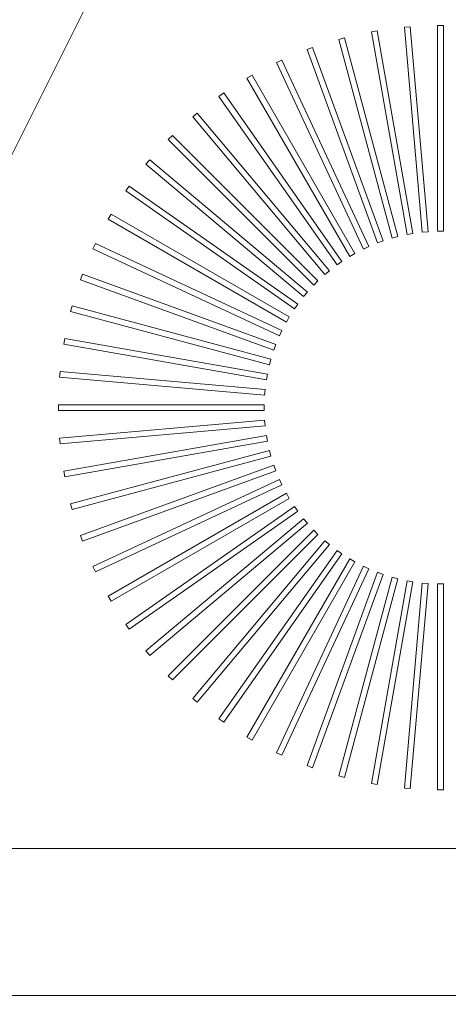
# Model space of a CAD drawing. Header units: millimetres. Extents: x -750 to 72845, y -24282 to 18874.
# Tile 138 of 154: x 70788 to 70934, y 14213 to 14549. Entities that reach past the tile are written whole.
import ezdxf

# ---------------------------------------------------------------- set-up
doc = ezdxf.new("R2010")
doc.units = ezdxf.units.MM
doc.header["$MEASUREMENT"] = 0
doc.layers.add('IRISH HOUSE_HYD AIRPORT_DRAINAGE LAYOUT 1$0$GREY SCALE', color=8, linetype='Continuous')
doc.layers.add('IRISH HOUSE_HYD AIRPORT_DRAINAGE LAYOUT 1$0$GREYSCALE', color=8, linetype='Continuous', lineweight=0)
doc.layers.add('M-MEP-ELPR-EQUIP', color=6, linetype='Continuous', lineweight=20)

# ---------------------------------------------------------------- blocks, each defined once
blk = doc.blocks.new('IRISH HOUSE_HYD AIRPORT_DRAINAGE LAYOUT 1$0$FLOOR PLAN')
at = {"layer": 'IRISH HOUSE_HYD AIRPORT_DRAINAGE LAYOUT 1$0$GREYSCALE', "color": 8, "lineweight": 0, "ltscale": 125}
blk.add_line((20176.39, 13284.48), (21172.83, 15278.36), dxfattribs=at)
at = {"layer": 'IRISH HOUSE_HYD AIRPORT_DRAINAGE LAYOUT 1$0$GREYSCALE', "color": 8, "lineweight": 0}
for p, q in [((20909.89, 14545.18), (20907.92, 14544.83)), ((20909.89, 14545.18, 902.48), (20907.92, 14544.83, 902.48)), ((20907.92, 14544.83), (20920.1, 14475.73)), ((20907.92, 14544.83, 902.48), (20920.1, 14475.73, 902.48)), ((20922.08, 14476.08), (20909.89, 14545.18)), ((20922.08, 14476.08, 902.48), (20909.89, 14545.18, 902.48)), ((20921.17, 14546.58), (20919.18, 14546.4)), ((20921.17, 14546.58, 902.48), (20919.18, 14546.4, 902.48)), ((20919.18, 14546.4), (20925.29, 14476.5)), ((20919.18, 14546.4, 902.48), (20925.29, 14476.5, 902.48)), ((20927.29, 14476.68), (20921.17, 14546.58)), ((20927.29, 14476.68, 902.48), (20921.17, 14546.58, 902.48)), ((20932.53, 14546.99), (20930.53, 14546.99)), ((20930.53, 14546.99), (20930.53, 14476.82)), ((20932.53, 14546.99, 902.48), (20930.53, 14546.99, 902.48)), ((20930.53, 14546.99, 902.48), (20930.53, 14476.82, 902.48)), ((20932.53, 14476.82), (20932.53, 14546.99)), ((20932.53, 14476.82, 902.48), (20932.53, 14546.99, 902.48)), ((20898.77, 14542.81), (20896.84, 14542.29)), ((20898.77, 14542.81, 902.48), (20896.84, 14542.29, 902.48)), ((20896.84, 14542.29), (20915, 14474.51)), ((20896.84, 14542.29, 902.48), (20915, 14474.51, 902.48)), ((20916.93, 14475.03), (20898.77, 14542.81)), ((20916.93, 14475.03, 902.48), (20898.77, 14542.81, 902.48)), ((20887.9, 14539.47), (20886.02, 14538.79)), ((20887.9, 14539.47, 902.48), (20886.02, 14538.79, 902.48)), ((20886.02, 14538.79), (20910.02, 14472.85)), ((20886.02, 14538.79, 902.48), (20910.02, 14472.85, 902.48)), ((20911.9, 14473.53), (20887.9, 14539.47)), ((20911.9, 14473.53, 902.48), (20887.9, 14539.47, 902.48)), ((20877.37, 14535.2), (20875.55, 14534.35)), ((20877.37, 14535.2, 902.48), (20875.55, 14534.35, 902.48)), ((20907.02, 14471.61), (20877.37, 14535.2)), ((20907.02, 14471.61, 902.48), (20877.37, 14535.2, 902.48)), ((20875.55, 14534.35), (20905.21, 14470.76)), ((20875.55, 14534.35, 902.48), (20905.21, 14470.76, 902.48)), ((20867.24, 14530.03), (20865.51, 14529.03)), ((20867.24, 14530.03, 902.48), (20865.51, 14529.03, 902.48)), ((20865.51, 14529.03), (20900.59, 14468.26)), ((20865.51, 14529.03, 902.48), (20900.59, 14468.26, 902.48)), ((20902.33, 14469.26), (20867.24, 14530.03)), ((20902.33, 14469.26, 902.48), (20867.24, 14530.03, 902.48)), ((20857.61, 14523.99), (20855.97, 14522.84)), ((20857.61, 14523.99, 902.48), (20855.97, 14522.84, 902.48)), ((20855.97, 14522.84), (20896.21, 14465.37)), ((20855.97, 14522.84, 902.48), (20896.21, 14465.37, 902.48)), ((20897.86, 14466.52), (20857.61, 14523.99)), ((20897.86, 14466.52, 902.48), (20857.61, 14523.99, 902.48)), ((20848.54, 14517.14), (20847, 14515.85)), ((20848.54, 14517.14, 902.48), (20847, 14515.85, 902.48)), ((20847, 14515.85), (20892.1, 14462.1)), ((20847, 14515.85, 902.48), (20892.1, 14462.1, 902.48)), ((20893.64, 14463.39), (20848.54, 14517.14)), ((20893.64, 14463.39, 902.48), (20848.54, 14517.14, 902.48)), ((20840.09, 14509.53), (20838.68, 14508.11)), ((20840.09, 14509.53, 902.48), (20838.68, 14508.11, 902.48)), ((20838.68, 14508.11), (20888.29, 14458.49)), ((20838.68, 14508.11, 902.48), (20888.29, 14458.49, 902.48)), ((20889.71, 14459.91), (20840.09, 14509.53)), ((20889.71, 14459.91, 902.48), (20840.09, 14509.53, 902.48)), ((20832.35, 14501.2), (20831.06, 14499.67)), ((20832.35, 14501.2, 902.48), (20831.06, 14499.67, 902.48)), ((20886.1, 14456.1), (20832.35, 14501.2)), ((20886.1, 14456.1, 902.48), (20832.35, 14501.2, 902.48)), ((20831.06, 14499.67), (20884.81, 14454.56)), ((20831.06, 14499.67, 902.48), (20884.81, 14454.56, 902.48)), ((20825.36, 14492.24), (20824.21, 14490.6)), ((20825.36, 14492.24, 902.48), (20824.21, 14490.6, 902.48)), ((20882.84, 14451.99), (20825.36, 14492.24)), ((20882.84, 14451.99, 902.48), (20825.36, 14492.24, 902.48)), ((20824.21, 14490.6), (20881.69, 14450.35)), ((20824.21, 14490.6, 902.48), (20881.69, 14450.35, 902.48)), ((20819.18, 14482.7), (20818.18, 14480.96)), ((20819.18, 14482.7, 902.48), (20818.18, 14480.96, 902.48)), ((20818.18, 14480.96), (20878.94, 14445.88)), ((20818.18, 14480.96, 902.48), (20878.94, 14445.88, 902.48)), ((20879.95, 14447.61), (20819.18, 14482.7)), ((20879.95, 14447.61, 902.48), (20819.18, 14482.7, 902.48)), ((20915, 14474.51), (20916.93, 14475.03)), ((20915, 14474.51, 902.48), (20916.93, 14475.03, 902.48)), ((20920.1, 14475.73), (20922.08, 14476.08)), ((20920.1, 14475.73, 902.48), (20922.08, 14476.08, 902.48)), ((20925.29, 14476.5), (20927.29, 14476.68)), ((20925.29, 14476.5, 902.48), (20927.29, 14476.68, 902.48)), ((20930.53, 14476.82), (20932.53, 14476.82)), ((20930.53, 14476.82, 902.48), (20932.53, 14476.82, 902.48)), ((20813.85, 14472.65), (20813, 14470.84)), ((20813.85, 14472.65, 902.48), (20813, 14470.84, 902.48)), ((20877.45, 14443), (20813.85, 14472.65)), ((20877.45, 14443, 902.48), (20813.85, 14472.65, 902.48)), ((20905.21, 14470.76), (20907.02, 14471.61)), ((20905.21, 14470.76, 902.48), (20907.02, 14471.61, 902.48)), ((20910.02, 14472.85), (20911.9, 14473.53)), ((20910.02, 14472.85, 902.48), (20911.9, 14473.53, 902.48)), ((20813, 14470.84), (20876.6, 14441.18)), ((20813, 14470.84, 902.48), (20876.6, 14441.18, 902.48)), ((20900.59, 14468.26), (20902.33, 14469.26)), ((20900.59, 14468.26, 902.48), (20902.33, 14469.26, 902.48)), ((20896.21, 14465.37), (20897.86, 14466.52)), ((20896.21, 14465.37, 902.48), (20897.86, 14466.52, 902.48)), ((20809.42, 14462.18), (20808.73, 14460.3)), ((20809.42, 14462.18, 902.48), (20808.73, 14460.3, 902.48)), ((20875.36, 14438.18), (20809.42, 14462.18)), ((20875.36, 14438.18, 902.48), (20809.42, 14462.18, 902.48)), ((20892.1, 14462.1), (20893.64, 14463.39)), ((20892.1, 14462.1, 902.48), (20893.64, 14463.39, 902.48)), ((20808.73, 14460.3), (20874.67, 14436.3)), ((20808.73, 14460.3, 902.48), (20874.67, 14436.3, 902.48)), ((20888.29, 14458.49), (20889.71, 14459.91)), ((20888.29, 14458.49, 902.48), (20889.71, 14459.91, 902.48)), ((20884.81, 14454.56), (20886.1, 14456.1)), ((20884.81, 14454.56, 902.48), (20886.1, 14456.1, 902.48)), ((20805.92, 14451.37), (20805.4, 14449.43)), ((20805.92, 14451.37, 902.48), (20805.4, 14449.43, 902.48)), ((20873.7, 14433.21), (20805.92, 14451.37)), ((20873.7, 14433.21, 902.48), (20805.92, 14451.37, 902.48)), ((20881.69, 14450.35), (20882.84, 14451.99)), ((20881.69, 14450.35, 902.48), (20882.84, 14451.99, 902.48)), ((20805.4, 14449.43), (20873.18, 14431.27)), ((20805.4, 14449.43, 902.48), (20873.18, 14431.27, 902.48)), ((20878.94, 14445.88), (20879.95, 14447.61)), ((20878.94, 14445.88, 902.48), (20879.95, 14447.61, 902.48)), ((20876.6, 14441.18), (20877.45, 14443)), ((20876.6, 14441.18, 902.48), (20877.45, 14443, 902.48)), ((20803.37, 14440.29), (20803.02, 14438.31)), ((20803.37, 14440.29, 902.48), (20803.02, 14438.31, 902.48)), ((20803.02, 14438.31), (20872.13, 14426.13)), ((20803.02, 14438.31, 902.48), (20872.13, 14426.13, 902.48)), ((20872.47, 14428.1), (20803.37, 14440.29)), ((20872.47, 14428.1, 902.48), (20803.37, 14440.29, 902.48)), ((20874.67, 14436.3), (20875.36, 14438.18)), ((20874.67, 14436.3, 902.48), (20875.36, 14438.18, 902.48)), ((20873.18, 14431.27), (20873.7, 14433.21)), ((20873.18, 14431.27, 902.48), (20873.7, 14433.21, 902.48)), ((20801.8, 14429.03), (20801.63, 14427.03)), ((20801.8, 14429.03, 902.48), (20801.63, 14427.03, 902.48)), ((20871.7, 14422.91), (20801.8, 14429.03)), ((20871.7, 14422.91, 902.48), (20801.8, 14429.03, 902.48)), ((20872.13, 14426.13), (20872.47, 14428.1)), ((20872.13, 14426.13, 902.48), (20872.47, 14428.1, 902.48)), ((20801.63, 14427.03), (20871.53, 14420.92)), ((20801.63, 14427.03, 902.48), (20871.53, 14420.92, 902.48)), ((20871.53, 14420.92), (20871.7, 14422.91)), ((20871.53, 14420.92, 902.48), (20871.7, 14422.91, 902.48)), ((20801.22, 14417.67), (20801.22, 14415.67)), ((20871.39, 14417.67), (20801.22, 14417.67)), ((20801.22, 14417.67, 902.48), (20801.22, 14415.67, 902.48)), ((20871.39, 14417.67, 902.48), (20801.22, 14417.67, 902.48)), ((20871.39, 14415.67), (20871.39, 14417.67)), ((20871.39, 14415.67, 902.48), (20871.39, 14417.67, 902.48)), ((20801.22, 14415.67), (20871.39, 14415.67)), ((20801.22, 14415.67, 902.48), (20871.39, 14415.67, 902.48)), ((20871.53, 14412.43), (20801.63, 14406.31)), ((20871.53, 14412.43, 902.48), (20801.63, 14406.31, 902.48)), ((20801.8, 14404.32), (20871.7, 14410.43)), ((20801.8, 14404.32, 902.48), (20871.7, 14410.43, 902.48)), ((20871.7, 14410.43), (20871.53, 14412.43)), ((20871.7, 14410.43, 902.48), (20871.53, 14412.43, 902.48)), ((20872.13, 14407.22), (20803.02, 14395.03)), ((20872.13, 14407.22, 902.48), (20803.02, 14395.03, 902.48)), ((20872.47, 14405.24), (20872.13, 14407.22)), ((20872.47, 14405.24, 902.48), (20872.13, 14407.22, 902.48)), ((20801.63, 14406.31), (20801.8, 14404.32)), ((20801.63, 14406.31, 902.48), (20801.8, 14404.32, 902.48)), ((20803.37, 14393.06), (20872.47, 14405.24)), ((20803.37, 14393.06, 902.48), (20872.47, 14405.24, 902.48)), ((20873.18, 14402.07), (20805.4, 14383.91)), ((20873.18, 14402.07, 902.48), (20805.4, 14383.91, 902.48)), ((20873.7, 14400.14), (20873.18, 14402.07)), ((20873.7, 14400.14, 902.48), (20873.18, 14402.07, 902.48)), ((20805.92, 14381.98), (20873.7, 14400.14)), ((20805.92, 14381.98, 902.48), (20873.7, 14400.14, 902.48)), ((20874.67, 14397.04), (20808.73, 14373.04)), ((20874.67, 14397.04, 902.48), (20808.73, 14373.04, 902.48)), ((20875.36, 14395.16), (20874.67, 14397.04)), ((20875.36, 14395.16, 902.48), (20874.67, 14397.04, 902.48)), ((20803.02, 14395.03), (20803.37, 14393.06)), ((20803.02, 14395.03, 902.48), (20803.37, 14393.06, 902.48)), ((20809.42, 14371.16), (20875.36, 14395.16)), ((20809.42, 14371.16, 902.48), (20875.36, 14395.16, 902.48)), ((20876.6, 14392.16), (20813, 14362.51)), ((20876.6, 14392.16, 902.48), (20813, 14362.51, 902.48)), ((20813.85, 14360.69), (20877.45, 14390.35)), ((20813.85, 14360.69, 902.48), (20877.45, 14390.35, 902.48)), ((20877.45, 14390.35), (20876.6, 14392.16)), ((20877.45, 14390.35, 902.48), (20876.6, 14392.16, 902.48)), ((20878.94, 14387.47), (20818.18, 14352.38)), ((20878.94, 14387.47, 902.48), (20818.18, 14352.38, 902.48)), ((20879.95, 14385.73), (20878.94, 14387.47)), ((20879.95, 14385.73, 902.48), (20878.94, 14387.47, 902.48)), ((20805.4, 14383.91), (20805.92, 14381.98)), ((20805.4, 14383.91, 902.48), (20805.92, 14381.98, 902.48)), ((20819.18, 14350.65), (20879.95, 14385.73)), ((20819.18, 14350.65, 902.48), (20879.95, 14385.73, 902.48)), ((20881.69, 14383), (20824.21, 14342.75)), ((20881.69, 14383, 902.48), (20824.21, 14342.75, 902.48)), ((20825.36, 14341.11), (20882.84, 14381.35)), ((20825.36, 14341.11, 902.48), (20882.84, 14381.35, 902.48)), ((20882.84, 14381.35), (20881.69, 14383)), ((20882.84, 14381.35, 902.48), (20881.69, 14383, 902.48)), ((20884.81, 14378.78), (20831.06, 14333.68)), ((20884.81, 14378.78, 902.48), (20831.06, 14333.68, 902.48)), ((20832.35, 14332.14), (20886.1, 14377.24)), ((20832.35, 14332.14, 902.48), (20886.1, 14377.24, 902.48)), ((20886.1, 14377.24), (20884.81, 14378.78)), ((20886.1, 14377.24, 902.48), (20884.81, 14378.78, 902.48)), ((20888.29, 14374.85), (20838.68, 14325.23)), ((20888.29, 14374.85, 902.48), (20838.68, 14325.23, 902.48)), ((20889.71, 14373.43), (20888.29, 14374.85)), ((20889.71, 14373.43, 902.48), (20888.29, 14374.85, 902.48)), ((20808.73, 14373.04), (20809.42, 14371.16)), ((20808.73, 14373.04, 902.48), (20809.42, 14371.16, 902.48)), ((20840.09, 14323.82), (20889.71, 14373.43)), ((20840.09, 14323.82, 902.48), (20889.71, 14373.43, 902.48)), ((20892.1, 14371.24), (20847, 14317.49)), ((20892.1, 14371.24, 902.48), (20847, 14317.49, 902.48)), ((20893.64, 14369.95), (20892.1, 14371.24)), ((20893.64, 14369.95, 902.48), (20892.1, 14371.24, 902.48)), ((20848.54, 14316.2), (20893.64, 14369.95)), ((20848.54, 14316.2, 902.48), (20893.64, 14369.95, 902.48)), ((20896.21, 14367.98), (20855.97, 14310.5)), ((20896.21, 14367.98, 902.48), (20855.97, 14310.5, 902.48)), ((20857.61, 14309.35), (20897.86, 14366.83)), ((20857.61, 14309.35, 902.48), (20897.86, 14366.83, 902.48)), ((20897.86, 14366.83), (20896.21, 14367.98)), ((20897.86, 14366.83, 902.48), (20896.21, 14367.98, 902.48)), ((20900.59, 14365.09), (20865.51, 14304.32)), ((20900.59, 14365.09, 902.48), (20865.51, 14304.32, 902.48)), ((20867.24, 14303.31), (20902.33, 14364.08)), ((20867.24, 14303.31, 902.48), (20902.33, 14364.08, 902.48)), ((20902.33, 14364.08), (20900.59, 14365.09)), ((20902.33, 14364.08, 902.48), (20900.59, 14365.09, 902.48)), ((20813, 14362.51), (20813.85, 14360.69)), ((20813, 14362.51, 902.48), (20813.85, 14360.69, 902.48)), ((20905.21, 14362.59), (20875.55, 14298.99)), ((20905.21, 14362.59, 902.48), (20875.55, 14298.99, 902.48)), ((20877.37, 14298.14), (20907.02, 14361.74)), ((20877.37, 14298.14, 902.48), (20907.02, 14361.74, 902.48)), ((20910.02, 14360.5), (20886.02, 14294.56)), ((20910.02, 14360.5, 902.48), (20886.02, 14294.56, 902.48)), ((20907.02, 14361.74), (20905.21, 14362.59)), ((20907.02, 14361.74, 902.48), (20905.21, 14362.59, 902.48)), ((20911.9, 14359.81), (20910.02, 14360.5)), ((20911.9, 14359.81, 902.48), (20910.02, 14360.5, 902.48)), ((20887.9, 14293.87), (20911.9, 14359.81)), ((20887.9, 14293.87, 902.48), (20911.9, 14359.81, 902.48)), ((20915, 14358.84), (20896.84, 14291.06)), ((20915, 14358.84, 902.48), (20896.84, 14291.06, 902.48)), ((20898.77, 14290.54), (20916.93, 14358.32)), ((20898.77, 14290.54, 902.48), (20916.93, 14358.32, 902.48)), ((20920.1, 14357.61), (20907.92, 14288.51)), ((20920.1, 14357.61, 902.48), (20907.92, 14288.51, 902.48)), ((20909.89, 14288.16), (20922.08, 14357.27)), ((20909.89, 14288.16, 902.48), (20922.08, 14357.27, 902.48)), ((20916.93, 14358.32), (20915, 14358.84)), ((20916.93, 14358.32, 902.48), (20915, 14358.84, 902.48)), ((20925.29, 14356.84), (20919.18, 14286.94)), ((20925.29, 14356.84, 902.48), (20919.18, 14286.94, 902.48)), ((20922.08, 14357.27), (20920.1, 14357.61)), ((20922.08, 14357.27, 902.48), (20920.1, 14357.61, 902.48)), ((20921.17, 14286.77), (20927.29, 14356.67)), ((20921.17, 14286.77, 902.48), (20927.29, 14356.67, 902.48)), ((20927.29, 14356.67), (20925.29, 14356.84)), ((20927.29, 14356.67, 902.48), (20925.29, 14356.84, 902.48)), ((20932.53, 14356.53), (20930.53, 14356.53)), ((20930.53, 14356.53), (20930.53, 14286.36)), ((20932.53, 14356.53, 902.48), (20930.53, 14356.53, 902.48)), ((20930.53, 14356.53, 902.48), (20930.53, 14286.36, 902.48)), ((20932.53, 14286.36), (20932.53, 14356.53)), ((20932.53, 14286.36, 902.48), (20932.53, 14356.53, 902.48)), ((20818.18, 14352.38), (20819.18, 14350.65)), ((20818.18, 14352.38, 902.48), (20819.18, 14350.65, 902.48)), ((20824.21, 14342.75), (20825.36, 14341.11)), ((20824.21, 14342.75, 902.48), (20825.36, 14341.11, 902.48)), ((20831.06, 14333.68), (20832.35, 14332.14)), ((20831.06, 14333.68, 902.48), (20832.35, 14332.14, 902.48)), ((20838.68, 14325.23), (20840.09, 14323.82)), ((20838.68, 14325.23, 902.48), (20840.09, 14323.82, 902.48)), ((20847, 14317.49), (20848.54, 14316.2)), ((20847, 14317.49, 902.48), (20848.54, 14316.2, 902.48)), ((20855.97, 14310.5), (20857.61, 14309.35)), ((20855.97, 14310.5, 902.48), (20857.61, 14309.35, 902.48)), ((20865.51, 14304.32), (20867.24, 14303.31)), ((20865.51, 14304.32, 902.48), (20867.24, 14303.31, 902.48)), ((20875.55, 14298.99), (20877.37, 14298.14)), ((20875.55, 14298.99, 902.48), (20877.37, 14298.14, 902.48)), ((20886.02, 14294.56), (20887.9, 14293.87)), ((20886.02, 14294.56, 902.48), (20887.9, 14293.87, 902.48)), ((20896.84, 14291.06), (20898.77, 14290.54)), ((20896.84, 14291.06, 902.48), (20898.77, 14290.54, 902.48)), ((20907.92, 14288.51), (20909.89, 14288.16)), ((20907.92, 14288.51, 902.48), (20909.89, 14288.16, 902.48)), ((20919.18, 14286.94), (20921.17, 14286.77)), ((20919.18, 14286.94, 902.48), (20921.17, 14286.77, 902.48)), ((20930.53, 14286.36), (20932.53, 14286.36)), ((20930.53, 14286.36, 902.48), (20932.53, 14286.36, 902.48)), ((21074.88, 14266.31), (20504.5, 14266.31))]:
    blk.add_line(p, q, dxfattribs=at)
blk.add_3dface([(21074.88, 14968.01, 902.18), (21074.88, 14266.31, 902.18), (20504.5, 14266.31, 902.18), (20504.5, 14968.01, 902.18)], dxfattribs=at)
at = {"layer": 'IRISH HOUSE_HYD AIRPORT_DRAINAGE LAYOUT 1$0$GREYSCALE', "color": 8, "lineweight": 0, "ltscale": 0.25, "invisible_edges": 4}
blk.add_3dface([(20504.5, 14216.19, 902.18), (20504.5, 14266.31, 902.18), (21074.88, 14266.31, 902.18), (21080.39, 14216.19, 902.18)], dxfattribs=at)
blk = doc.blocks.new('IRISH HOUSE_HYD AIRPORT_DRAINAGE LAYOUT 1')
at = {"layer": 'IRISH HOUSE_HYD AIRPORT_DRAINAGE LAYOUT 1$0$GREY SCALE'}
blk.add_blockref('IRISH HOUSE_HYD AIRPORT_DRAINAGE LAYOUT 1$0$FLOOR PLAN', (0, 0), dxfattribs=at)

msp = doc.modelspace()

# ---------------------------------------------------------------- block references
at = {"layer": 'M-MEP-ELPR-EQUIP'}
msp.add_blockref('IRISH HOUSE_HYD AIRPORT_DRAINAGE LAYOUT 1', (50000, 0), dxfattribs=at)

doc.saveas('drawing.dxf')
